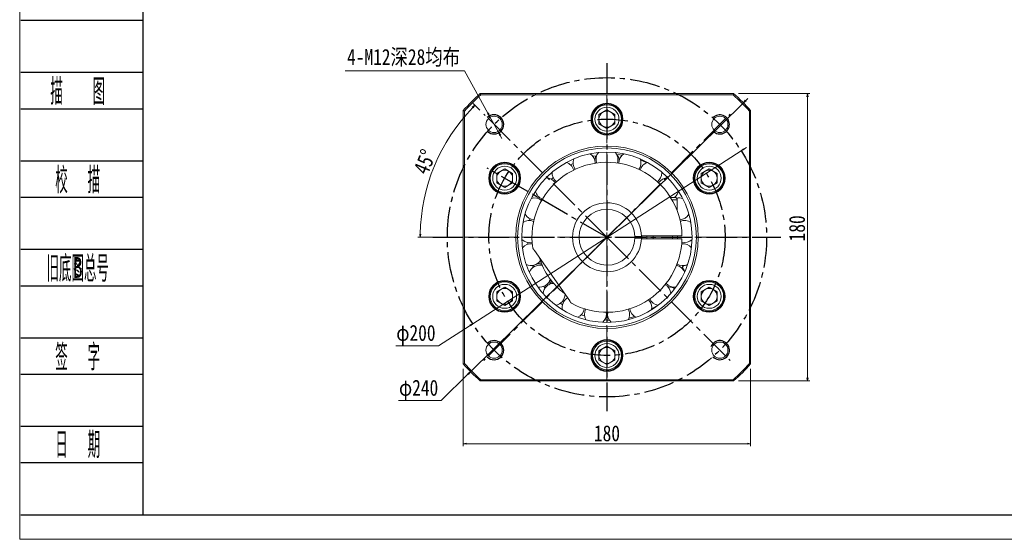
# Model space of a CAD drawing. Header units: millimetres. Extents: x -6 to 1295, y 0 to 916.
# Tile 1 of 5: x 0 to 617, y 0 to 325. Entities that reach past the tile are written whole.
import ezdxf
from ezdxf.enums import TextEntityAlignment as Align

# ---------------------------------------------------------------- set-up
doc = ezdxf.new("R2010")
doc.units = ezdxf.units.MM
doc.linetypes.add('CENTER2', pattern=[28.575, 19.05, -3.175, 3.175, -3.175])
doc.linetypes.add('点画线', pattern=[18, 12, -2, 2, -2])
for name, color, linetype in [('2细线层', 4, 'Continuous'), ('3中心线层', 1, 'CENTER2'), ('6文字层', 3, 'Continuous')]:
    doc.layers.add(name, color=color, linetype=linetype)
for name, color, linetype, lineweight in [('中心线层', 1, '点画线', 18), ('图框_外框线', 7, 'Continuous', 18), ('尺寸线层', 3, 'Continuous', 18)]:
    doc.layers.add(name, color=color, linetype=linetype, lineweight=lineweight)
doc.styles.add('PC_TEXTSTYLE', font='ISOCP.SHX', dxfattribs={"width": 0.707, "bigfont": 'GBCBIG.SHX'})
doc.styles.get("Standard").update_dxf_attribs({"font": 'SimSun.ttf'})
doc.styles.add('宋体', font='SimSun.ttf', dxfattribs={"width": 0.8})
doc.dimstyles.new('A水平标注$0', dxfattribs={"dimtxt": 3.5, "dimasz": 2, "dimexe": 1.5, "dimexo": 3, "dimgap": 1.1, "dimtad": 1, "dimtoh": 1, "dimdec": 4, "dimdsep": 46, "dimtxsty": '宋体', "dimblk": 'OPEN', "dimcen": 3, "dimclrd": 3, "dimclre": 3, "dimclrt": 6, "dimadec": 0, "dimazin": 0, "dimtm": 1e-09, "dimtfac": 1, "dimtdec": 4, "dimtix": 1, "dimtmove": 0, "dimatfit": 3, "dimldrblk": 'OPEN', "dimfxl": 0, "dimlwd": 13, "dimlwe": 13, "dimarcsym": 0})
doc.dimstyles.new('D直径标注φ25', dxfattribs={"dimtxt": 3.5, "dimasz": 2, "dimexe": 1, "dimexo": 3, "dimtad": 1, "dimtoh": 1, "dimdec": 1, "dimdsep": 46, "dimtxsty": '宋体', "dimblk": 'OPEN', "dimcen": 3, "dimclrd": 3, "dimclre": 3, "dimclrt": 130, "dimadec": 0, "dimazin": 0, "dimtm": 1e-09, "dimtfac": 1, "dimtdec": 1, "dimtmove": 0, "dimatfit": 0, "dimldrblk": 'OPEN', "dimfxl": 0, "dimlwd": 13, "dimlwe": 13, "dimarcsym": 0})
doc.dimstyles.new('螺孔(M8-7H)', dxfattribs={"dimtxt": 3.5, "dimasz": 2, "dimexe": 1.25, "dimexo": 3, "dimtad": 1, "dimtoh": 1, "dimdec": 4, "dimdsep": 46, "dimtxsty": '宋体', "dimblk": 'OPEN', "dimcen": 3, "dimclrd": 3, "dimclre": 3, "dimclrt": 2, "dimadec": 0, "dimazin": 0, "dimtm": 1e-09, "dimtfac": 1, "dimtdec": 4, "dimtmove": 0, "dimatfit": 3, "dimldrblk": 'OPEN', "dimfxl": 0, "dimlwd": 9, "dimlwe": 9, "dimarcsym": 0})

# ---------------------------------------------------------------- blocks, each defined once
blk = doc.blocks.new('_Open')
at = {"color": 0, "linetype": 'ByBlock', "lineweight": -2}
for p, q in [((-1, 0.17), (0, 0)), ((-1, -0.17), (0, 0)), ((0, 0), (-1, 0))]:
    blk.add_line(p, q, dxfattribs=at)
blk = doc.blocks.new('*D5')
at = {"layer": 'Defpoints', "color": 0, "transparency": 16777216}
for p in [(277.92, 109.81), (457.92, 109.81), (457.92, 59.84)]:
    blk.add_point(p, dxfattribs=at)
at = {"layer": '尺寸线层', "color": 3, "lineweight": 13, "transparency": 16777216}
for p, q in [((277.92, 106.81), (277.92, 58.34)), ((457.92, 106.81), (457.92, 58.34)), ((279.92, 59.84), (455.92, 59.84))]:
    blk.add_line(p, q, dxfattribs=at)
at = {"layer": '尺寸线层', "color": 3, "lineweight": 13, "transparency": 16777216, "xscale": 2, "yscale": 2, "zscale": 2, "rotation": 180}
blk.add_blockref('_Open', (277.92, 59.84), dxfattribs=at)
at = {"layer": '尺寸线层', "color": 3, "lineweight": 13, "transparency": 16777216, "xscale": 2, "yscale": 2, "zscale": 2}
blk.add_blockref('_Open', (457.92, 59.84), dxfattribs=at)
at = {"layer": '尺寸线层', "color": 6, "transparency": 16777216, "insert": (367.92, 66.34), "char_height": 10, "attachment_point": 5, "style": '宋体'}
blk.add_mtext('180', dxfattribs=at)
blk = doc.blocks.new('*D6')
at = {"layer": 'Defpoints', "color": 0, "transparency": 16777216}
for p in [(447.29, 279.19), (493.52, 279.19), (447.29, 99.19)]:
    blk.add_point(p, dxfattribs=at)
at = {"layer": '尺寸线层', "color": 3, "lineweight": 13, "transparency": 16777216}
for p, q in [((450.29, 279.19), (495.02, 279.19)), ((493.52, 101.19), (493.52, 277.19)), ((450.29, 99.19), (495.02, 99.19))]:
    blk.add_line(p, q, dxfattribs=at)
at = {"layer": '尺寸线层', "color": 3, "lineweight": 13, "transparency": 16777216, "xscale": 2, "yscale": 2, "zscale": 2}
for p, rotation in [((493.52, 279.19), 90), ((493.52, 99.19), 270)]:
    blk.add_blockref('_Open', p, dxfattribs=dict(at, rotation=rotation))
at = {"layer": '尺寸线层', "color": 6, "transparency": 16777216, "insert": (487.02, 194.79), "char_height": 10, "attachment_point": 5, "rotation": 90, "style": '宋体'}
blk.add_mtext('180', dxfattribs=at)
blk = doc.blocks.new('*D7')
at = {"layer": 'Defpoints', "color": 0, "transparency": 16777216}
for p in [(294.31, 265.15), (300.1, 254.64)]:
    blk.add_point(p, dxfattribs=at)
at = {"layer": '尺寸线层', "color": 3, "lineweight": 9, "transparency": 16777216}
for p, q in [((203.81, 293.5), (278.69, 293.5)), ((278.69, 293.5), (293.35, 266.9)), ((300.1, 254.64), (294.31, 265.15)), ((301.07, 252.89), (302.03, 251.14))]:
    blk.add_line(p, q, dxfattribs=at)
at = {"layer": '尺寸线层', "color": 3, "lineweight": 9, "transparency": 16777216, "xscale": 2, "yscale": 2, "zscale": 2}
for p, rotation in [((294.31, 265.15), 298.8496083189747), ((300.1, 254.64), 118.8496083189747)]:
    blk.add_blockref('_Open', p, dxfattribs=dict(at, rotation=rotation))
at = {"layer": '尺寸线层', "color": 2, "transparency": 16777216, "insert": (240.5, 301.59), "char_height": 10, "attachment_point": 5, "style": '宋体'}
blk.add_mtext('4-M12深28均布', dxfattribs=at)
blk = doc.blocks.new('*D8')
at = {"layer": 'Defpoints', "color": 0, "transparency": 16777216}
for p in [(290.49, 266.61), (266.61, 247.68), (261.92, 189.19), (367.92, 189.19), (473.92, 189.19)]:
    blk.add_point(p, dxfattribs=at)
at = {"layer": '尺寸线层', "color": 3, "lineweight": 13, "transparency": 16777216}
for p, q in [((288.37, 268.73), (284.14, 272.96)), ((258.92, 189.19), (249.44, 189.19))]:
    blk.add_line(p, q, dxfattribs=at)
blk.add_arc((367.92, 189.19), 116.98, 135.97961, 179.02039, dxfattribs=at)
at = {"layer": '尺寸线层', "color": 3, "lineweight": 13, "transparency": 16777216, "xscale": 2, "yscale": 2, "zscale": 2}
for p, rotation in [((285.2, 271.9), 45.48980351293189), ((250.94, 189.19), 269.510196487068)]:
    blk.add_blockref('_Open', p, dxfattribs=dict(at, rotation=rotation))
at = {"layer": '尺寸线层', "color": 6, "transparency": 16777216, "insert": (253.84, 236.44), "char_height": 10, "attachment_point": 5, "rotation": 67.5, "style": '宋体', "bg_fill": 3, "box_fill_scale": 1.1, "bg_fill_color": 256, "bg_fill_true_color": 13158600, "bg_fill_transparency": 0}
blk.add_mtext('45°', dxfattribs=at)
blk = doc.blocks.new('*D9')
at = {"layer": 'Defpoints', "color": 0, "transparency": 16777216}
for p in [(453.4, 273.4), (282.43, 104.97)]:
    blk.add_point(p, dxfattribs=at)
at = {"layer": '尺寸线层', "color": 3, "lineweight": 13, "transparency": 16777216}
for p, q in [((453.4, 273.4), (282.43, 104.97)), ((454.83, 274.81), (456.25, 276.21)), ((281.01, 103.57), (264.04, 86.85)), ((264.04, 86.85), (237.29, 86.85))]:
    blk.add_line(p, q, dxfattribs=at)
at = {"layer": '尺寸线层', "color": 3, "lineweight": 13, "transparency": 16777216, "xscale": 2, "yscale": 2, "zscale": 2}
for p, rotation in [((453.4, 273.4), 224.5723010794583), ((282.43, 104.97), 44.57230107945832)]:
    blk.add_blockref('_Open', p, dxfattribs=dict(at, rotation=rotation))
at = {"layer": '尺寸线层', "color": 130, "transparency": 16777216, "insert": (249.92, 93.57), "char_height": 10, "attachment_point": 5, "style": '宋体'}
blk.add_mtext('φ240', dxfattribs=at)
blk = doc.blocks.new('*D10')
at = {"layer": 'Defpoints', "color": 0, "transparency": 16777216}
for p in [(452.01, 243.31), (283.83, 135.06)]:
    blk.add_point(p, dxfattribs=at)
at = {"layer": '尺寸线层', "color": 3, "lineweight": 13, "transparency": 16777216}
for p, q in [((452.01, 243.31), (283.83, 135.06)), ((453.69, 244.39), (455.37, 245.47)), ((282.15, 133.98), (262.34, 121.23)), ((262.34, 121.23), (235.59, 121.23))]:
    blk.add_line(p, q, dxfattribs=at)
at = {"layer": '尺寸线层', "color": 3, "lineweight": 13, "transparency": 16777216, "xscale": 2, "yscale": 2, "zscale": 2}
for p, rotation in [((452.01, 243.31), 212.7669051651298), ((283.83, 135.06), 32.76690516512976)]:
    blk.add_blockref('_Open', p, dxfattribs=dict(at, rotation=rotation))
at = {"layer": '尺寸线层', "color": 130, "transparency": 16777216, "insert": (248.22, 127.96), "char_height": 10, "attachment_point": 5, "style": '宋体', "bg_fill": 3, "box_fill_scale": 1.1, "bg_fill_color": 256, "bg_fill_true_color": 13158600, "bg_fill_transparency": 0}
blk.add_mtext('φ200', dxfattribs=at)

msp = doc.modelspace()

# ---------------------------------------------------------------- linework, layer by layer
at = {"color": 7, "linetype": 'Continuous', "lineweight": 15}
for p, q in [((288.54508, 279.18614), (447.29016, 279.18614)), ((446.98721, 278.38614), (288.84803, 278.38614)), ((318.3935, 184.917), (318.31392, 186.02589)), ((344.55275, 149.32986), (322.47371, 180.862)), ((321.73817, 170.3968), (321.31475, 171.52574)), ((324.53185, 171.99739), (324.68683, 171.61124)), ((331.08192, 160.53463), (331.33884, 160.20734)), ((436.08788, 160.81866), (435.85265, 160.3215)), ((436.08788, 160.81866), (435.85265, 160.3215)), ((298.83174, 155.07289), (303.83174, 157.95964)), ((298.83174, 149.29939), (298.83174, 155.07289)), ((303.83174, 157.95964), (308.83174, 155.07289)), ((308.83174, 155.07289), (308.83174, 149.29939)), ((329.11233, 157.37141), (328.25754, 158.50481)), ((427.0035, 155.07289), (432.0035, 157.95964)), ((427.0035, 149.29939), (427.0035, 155.07289)), ((432.0035, 157.95964), (437.0035, 155.07289)), ((437.0035, 155.07289), (437.0035, 149.29939)), ((437.63335, 159.90024), (437.39361, 159.39354)), ((437.63335, 159.90024), (437.39361, 159.39354)), ((303.83174, 146.41264), (298.83174, 149.29939)), ((308.83174, 149.29939), (303.83174, 146.41264)), ((432.0035, 146.41264), (427.0035, 149.29939)), ((437.0035, 149.29939), (432.0035, 146.41264)), ((307.69742, 143.4535), (307.37847, 143.91446)), ((307.69742, 143.4535), (307.37847, 143.91446)), ((309.26552, 144.3327), (308.95258, 144.785)), ((309.26552, 144.3327), (308.95258, 144.785)), ((340.07919, 146.86236), (338.74055, 147.845)), ((353.86269, 139.89732), (351.83039, 140.61467)), ((362.91762, 118.07289), (367.91762, 120.95964)), ((362.91762, 112.29939), (362.91762, 118.07289)), ((367.91762, 120.95964), (372.91762, 118.07289)), ((372.91762, 118.07289), (372.91762, 112.29939)), ((367.91762, 109.41264), (362.91762, 112.29939)), ((372.91762, 112.29939), (367.91762, 109.41264)), ((377.41314, 114.1676), (376.85447, 114.12187)), ((377.41314, 114.1676), (376.85447, 114.12187)), ((377.43578, 115.96522), (376.88762, 115.92035)), ((377.43578, 115.96522), (376.88762, 115.92035)), ((447.29016, 99.18614), (288.54508, 99.18614)), ((288.84803, 99.98614), (446.98721, 99.98614))]:
    msp.add_line(p, q, dxfattribs=at)
for points in [[(322.59063, 171.825), (321.52534, 171.05213), (321.49772, 171.02808)], [(411.99006, 172.43079), (411.6478, 171.5568), (411.63342, 171.52117)], [(416.22416, 168.00555), (416.76494, 167.82146), (416.78327, 167.81813)], [(418.22086, 171.46531), (417.85493, 171.65235), (417.45008, 171.76202)], [(328.66043, 157.96257), (329.69101, 158.3461), (330.21893, 158.61239)], [(367.52681, 140.98064), (367.42619, 142.15256), (367.41982, 142.18878)], [(395.76414, 143.69971), (395.88382, 144.3529), (395.94445, 145.26391)], [(399.8936, 146.67731), (396.84689, 144.69844), (395.84743, 144.11302)], [(369.38215, 137.29135), (368.4741, 137.31217), (366.52715, 137.41048)], [(385.25648, 139.54317), (383.1929, 138.96018), (381.6249, 138.57791)]]:
    msp.add_lwpolyline(points, dxfattribs=at)
for centre, radius in [((303.83174, 152.18614), 10), ((303.83174, 152.18614), 9), ((432.0035, 152.18614), 10), ((432.0035, 152.18614), 9), ((303.83174, 152.18614), 7.5), ((432.0035, 152.18614), 7.5), ((297.20694, 118.47546), 5.1), ((367.91762, 115.18614), 10), ((367.91762, 115.18614), 9), ((438.62829, 118.47546), 5.1), ((367.91762, 115.18614), 7.5)]:
    msp.add_circle(centre, radius, dxfattribs=at)
for centre, radius, start, end in [((320.38988, 178.33824), 6.875, 84.16461188, 141.72253571), ((415.44535, 178.33824), 6.875, 38.27746429, 95.83538812), ((320.38988, 178.33824), 6.875, 244.09050323, 327.75462611), ((326.5216, 165.28614), 7.6295, 87.45722614, 109.31406637), ((367.91762, 189.18614), 44.16667, 196.97903787, 233.02096213), ((325.69888, 164.81114), 6.875, 75.10251674, 158.86539285), ((326.5216, 165.28614), 6.6295, 83.37518799, 108.95636862), ((410.13635, 164.81114), 6.875, 21.13460715, 78.83827275), ((415.44535, 178.33824), 6.875, 238.34234001, 296.00824999), ((417.13244, 169.78741), 2, 121.4608232, 187.85772919), ((409.31363, 165.28614), 7.6295, 20.00185014, 39.85598456), ((303.83174, 152.18614), 9.55, 304.67933747, 293.87754008), ((303.83174, 152.18614), 9.55, 304.67933747, 293.87754008), ((325.69888, 164.81114), 6.875, 261.13460715, 344.89748326), ((326.5216, 165.28614), 6.6295, 311.04363139, 336.62481201), ((326.5216, 165.28614), 7.6295, 310.68593363, 332.54277386), ((432.0035, 152.18614), 9.55, 64.67933747, 53.87754008), ((432.0035, 152.18614), 9.55, 64.67933747, 53.87754008), ((432.0035, 152.18614), 9.55, 53.87754008, 64.67933747), ((432.0035, 152.18614), 9.55, 53.87754008, 64.67933747), ((303.83174, 152.18614), 5, 120, 180), ((303.83174, 152.18614), 5, 60, 120), ((303.83174, 152.18614), 5, 0, 60), ((334.75919, 153.44986), 6.875, 92.24537389, 175.90949677), ((401.07604, 153.44986), 6.875, 3.99175001, 61.65765999), ((410.13635, 164.81114), 6.875, 221.16172725, 278.86539285), ((409.31363, 165.28614), 7.6295, 241.01307852, 274.33928623), ((403.9072, 158.1205), 6, 335.30629519, 358.27659948), ((432.0035, 152.18614), 5, 120, 180), ((432.0035, 152.18614), 5, 60, 120), ((432.0035, 152.18614), 5, 0, 60), ((303.83174, 152.18614), 5, 180, 240), ((303.83174, 152.18614), 5, 300, 0), ((334.75919, 153.44986), 6.875, 278.27746429, 360), ((346.76578, 145.26391), 6.875, 120.66786162, 193.15110714), ((389.06945, 145.26391), 6.875, 0, 44.40681669), ((401.07604, 153.44986), 6.875, 204.16461188, 261.72253571), ((432.0035, 152.18614), 5, 180, 240), ((432.0035, 152.18614), 5, 300, 360), ((303.83174, 152.18614), 5, 240, 300), ((303.83174, 152.18614), 9.55, 293.87754008, 304.67933747), ((303.83174, 152.18614), 9.55, 293.87754008, 304.67933747), ((346.76578, 145.26391), 6.875, 295.42032144, 352.97824527), ((360.65181, 140.98064), 6.875, 152.73604045, 210.29396428), ((375.18343, 140.98064), 6.875, 169.87889759, 227.43682142), ((375.18343, 140.98064), 6.875, 0, 27.26395955), ((389.06945, 145.26391), 6.875, 187.02175473, 244.57967856), ((432.0035, 152.18614), 5, 240, 300), ((360.65181, 140.98064), 6.875, 312.56317858, 0), ((375.18343, 140.98064), 6.875, 329.70603572, 0), ((367.91762, 115.18614), 9.55, 4.67933747, 353.87754008), ((367.91762, 115.18614), 9.55, 4.67933747, 353.87754008), ((367.91762, 115.18614), 5, 120, 180), ((367.91762, 115.18614), 5, 60, 120), ((367.91762, 115.18614), 5, 0, 60), ((367.91762, 115.18614), 5, 180, 240), ((367.91762, 115.18614), 5, 300, 360), ((367.91762, 115.18614), 9.55, 353.87754008, 4.67933747), ((367.91762, 115.18614), 9.55, 353.87754008, 4.67933747), ((367.91762, 189.18614), 120, 221.40962211, 228.59037789), ((367.91762, 189.18614), 119.2, 221.55475457, 228.44524543), ((367.91762, 115.18614), 5, 240, 300), ((367.91762, 189.18614), 119.2, 311.55475457, 318.44524543), ((367.91762, 189.18614), 120, 311.40962211, 318.59037789)]:
    msp.add_arc(centre, radius, start, end, dxfattribs=at)
at = {"color": 4}
for centre, start, end in [((297.20694, 118.47546), 225, 133.28086868), ((438.62829, 118.47546), 223.28086868, 160.15840041)]:
    msp.add_arc(centre, 6, start, end, dxfattribs=at)
at = {"color": 7, "linetype": 'Continuous', "lineweight": 15}
for points in [[(288.54508, 279.18614), (288.84803, 278.38614)], [(447.29016, 279.18614), (446.98721, 278.38614)], [(322.47371, 180.862), (321.41362, 182.37596)], [(345.61284, 147.8159), (344.55275, 149.32986)], [(277.91762, 109.8136), (278.71762, 110.11655)], [(457.11762, 110.11655), (457.91762, 109.8136)], [(288.84803, 99.98614), (288.54508, 99.18614)], [(446.98721, 99.98614), (447.29016, 99.18614)]]:
    msp.add_open_spline(points, degree=1, dxfattribs=at)
at = {"layer": '2细线层'}
for p, q in [((0.76465, 325.14803), (77.0937, 325.14803)), ((0.76465, 292.54495), (77.0937, 292.54495)), ((0.76465, 269.72279), (77.0937, 269.72279)), ((0.76465, 237.11971), (77.0937, 237.11971)), ((0.76465, 214.29755), (77.0937, 214.29755)), ((0.76465, 181.69447), (77.0937, 181.69447)), ((0.76465, 158.87231), (77.0937, 158.87231)), ((0.76465, 126.26922), (77.0937, 126.26922)), ((0.76465, 103.44707), (77.0937, 103.44707)), ((0.76465, 70.84398), (77.0937, 70.84398)), ((0.76465, 48.02182), (77.0937, 48.02182)), ((0.76465, 15.41874), (77.0937, 15.41874))]:
    msp.add_line(p, q, dxfattribs=at)

# ---------------------------------------------------------------- texts
at = {"layer": '6文字层', "color": 3, "style": 'PC_TEXTSTYLE'}
for s, width, p in [('描   图', 0.6667, (36.33985, 281.13387)), ('校  描', 0.667, (36.33985, 225.70863)), ('旧底图总号', 0.667, (36.33985, 170.28339)), ('签  字', 0.667, (36.33985, 114.85814)), ('日  期', 0.667, (36.36017, 59.7583))]:
    msp.add_text(s, height=16.301542, dxfattribs=dict(at, width=width)).set_placement(p, align=Align.MIDDLE)
at = {"layer": '6文字层', "width": 0.707}
msp.add_text('B', height=13.04123, dxfattribs=at).set_placement((36.33985, 170.28339), align=Align.MIDDLE)

# ---------------------------------------------------------------- dimensions: what is measured, and where the dimension line sits
at = {"layer": '尺寸线层'}
dim = msp.add_diameter_dim_2p(p1=(300.10201, 254.64148), p2=(294.31186, 265.15215), text='4-M12深28均布', dimstyle='螺孔(M8-7H)', override={"dimtxt": 10, "dimgap": 1.5, "dimpost": 'M<>-7H', "dimtfill": 0}, dxfattribs=at)
dim.commit()
dim.dimension.update_dxf_attribs({"geometry": '*D7', "text_midpoint": (240.50218, 293.5011), "dimtype": 163})
dim = msp.add_linear_dim(base=(493.52329, 279.18614), p1=(447.29016, 99.18614), p2=(447.29016, 279.18614), angle=90, dimstyle='A水平标注$0', override={"dimtxt": 10, "dimgap": 1.5, "dimtfill": 0}, dxfattribs=at)
dim.commit()
dim.dimension.update_dxf_attribs({"geometry": '*D6', "text_midpoint": (493.52329, 194.78585), "dimtype": 160})
dim = msp.add_linear_dim(base=(457.91762, 59.83683), p1=(277.91762, 109.8136), p2=(457.91762, 109.8136), dimstyle='A水平标注$0', override={"dimtxt": 10, "dimgap": 1.5, "dimtfill": 0}, dxfattribs=at)
dim.commit()
dim.dimension.update_dxf_attribs({"geometry": '*D5', "text_midpoint": (367.91762, 66.33683)})

# ---------------------------------------------------------------- next in the draw order: dimensions: what is measured, and where the dimension line sits
dim = msp.add_angular_dim_2l(base=(266.61127, 247.67539), line1=((261.91762, 189.18614), (473.91762, 189.18614)), line2=((367.91762, 189.18614), (290.49432, 266.60943)), dimstyle='A水平标注$0', override={"dimtxt": 10, "dimgap": 1.5, "dimblk": 'Open', "dimtfill": 1, "dimtfillclr": 256}, dxfattribs=at)
dim.commit()
dim.dimension.update_dxf_attribs({"geometry": '*D8', "text_midpoint": (253.83836, 236.43931)})

# ---------------------------------------------------------------- next in the draw order: linework, layer by layer
at = {"color": 7, "linetype": 'Continuous', "lineweight": 15}
for p, q in [((277.91762, 109.8136), (277.91762, 268.55868)), ((278.71762, 268.25573), (278.71762, 110.11655)), ((362.91762, 266.07289), (367.91762, 268.95964)), ((362.91762, 260.29939), (362.91762, 266.07289)), ((367.91762, 268.95964), (372.91762, 266.07289)), ((372.91762, 266.07289), (372.91762, 260.29939)), ((457.11762, 110.11655), (457.11762, 268.25573)), ((457.91762, 268.55868), (457.91762, 109.8136)), ((358.39945, 262.40706), (358.94761, 262.45193)), ((358.42209, 264.20468), (358.98076, 264.25041)), ((367.91762, 257.41264), (362.91762, 260.29939)), ((372.91762, 260.29939), (367.91762, 257.41264)), ((345.01465, 234.61137), (346.67893, 235.49206)), ((360.42042, 235.57144), (360.4233, 235.77031)), ((428.13782, 234.91878), (428.45676, 234.45782)), ((428.13782, 234.91878), (428.45676, 234.45782)), ((298.83174, 229.07289), (303.83174, 231.95964)), ((298.83174, 223.29939), (298.83174, 229.07289)), ((303.83174, 231.95964), (308.83174, 229.07289)), ((308.83174, 229.07289), (308.83174, 223.29939)), ((402.25447, 229.46528), (402.23252, 230.01422)), ((426.56971, 234.03958), (426.88265, 233.58728)), ((426.56971, 234.03958), (426.88265, 233.58728)), ((427.0035, 229.07289), (432.0035, 231.95964)), ((427.0035, 223.29939), (427.0035, 229.07289)), ((432.0035, 231.95964), (437.0035, 229.07289)), ((437.0035, 229.07289), (437.0035, 223.29939)), ((303.83174, 220.41264), (298.83174, 223.29939)), ((308.83174, 223.29939), (303.83174, 220.41264)), ((333.13249, 225.59644), (334.18858, 226.63897)), ((432.0035, 220.41264), (427.0035, 223.29939)), ((437.0035, 223.29939), (432.0035, 220.41264)), ((298.20189, 218.47204), (298.44162, 218.97874)), ((298.20189, 218.47204), (298.44162, 218.97874)), ((299.74735, 217.55362), (299.98258, 218.05078)), ((299.74735, 217.55362), (299.98258, 218.05078)), ((324.33554, 213.63223), (324.93633, 214.72555)), ((407.71711, 214.18614), (410.41762, 214.18614)), ((411.91762, 212.68614), (408.62081, 212.68614)), ((411.91762, 212.68614), (411.91762, 205.70885)), ((319.29459, 199.70423), (319.53631, 200.81118)), ((418.74805, 202.80611), (419.43366, 202.98982)), ((385.81063, 189.68614), (389.51183, 189.68614)), ((389.51183, 188.68614), (385.81063, 188.68614)), ((388.89379, 189.66921), (388.89379, 188.68614)), ((389.89488, 190.18614), (414.10679, 190.18614)), ((389.89488, 188.18614), (414.10679, 188.18614)), ((392.91762, 188.18614), (392.91762, 190.18614)), ((396.91762, 190.18614), (396.91762, 188.18614)), ((408.91762, 190.18614), (408.91762, 188.18614)), ((412.08428, 189.18614), (412.07296, 190.18614)), ((412.07296, 188.18614), (412.08428, 189.18614))]:
    msp.add_line(p, q, dxfattribs=at)
for points in [[(374.10519, 240.93273), (375.89259, 240.76385), (377.37126, 240.57675)], [(359.05046, 239.89243), (361.08925, 240.29483), (361.48528, 240.36321)], [(374.42435, 235.71622), (374.66908, 236.63868), (374.79262, 237.93614)], [(388.92532, 237.55845), (390.22564, 237.03253), (392.83282, 235.85122)], [(402.23714, 229.95312), (402.92116, 229.40476), (403.29817, 229.09429)], [(388.91166, 188.68614), (388.91762, 189.18614), (388.91166, 189.68614)]]:
    msp.add_lwpolyline(points, dxfattribs=at)
for centre, radius in [((367.91762, 263.18614), 10), ((367.91762, 263.18614), 9), ((367.91762, 263.18614), 7.5), ((297.20694, 259.89682), 5.1), ((438.62829, 259.89682), 5.1), ((367.91762, 189.18614), 57.15), ((367.91762, 189.18614), 56), ((367.91762, 189.18614), 53.33333), ((303.83174, 226.18614), 10), ((303.83174, 226.18614), 9), ((432.0035, 226.18614), 10), ((432.0035, 226.18614), 9), ((303.83174, 226.18614), 7.5), ((432.0035, 226.18614), 7.5)]:
    msp.add_circle(centre, radius, dxfattribs=at)
for centre, radius, start, end in [((367.91762, 189.18614), 120, 131.40962211, 138.59037789), ((367.91762, 189.18614), 119.2, 131.55475457, 138.44524543), ((367.91762, 189.18614), 119.2, 41.55475457, 48.44524543), ((367.91762, 189.18614), 120, 41.40962211, 48.59037789), ((367.91762, 263.18614), 9.55, 184.67933747, 173.87754008), ((367.91762, 263.18614), 5, 120, 180), ((367.91762, 263.18614), 5, 60, 120), ((367.91762, 263.18614), 5, 0, 60), ((367.91762, 263.18614), 9.55, 173.87754008, 184.67933747), ((367.91762, 263.18614), 5, 180, 240), ((367.91762, 263.18614), 5, 300, 360), ((367.91762, 263.18614), 5, 240, 300), ((353.5483, 235.77031), 6.875, 0, 56.00824999), ((367.91762, 237.93614), 6.875, 141.13460715, 198.83827274), ((367.91762, 237.93614), 6.875, 0, 38.86539285), ((367.91762, 236.98614), 7.6295, 1.01307852, 30.89634507), ((382.28693, 235.77031), 6.875, 123.99175001, 181.65765999), ((303.83174, 226.18614), 9.55, 244.67933747, 233.87754008), ((303.83174, 226.18614), 9.55, 244.67933747, 233.87754008), ((367.91762, 189.18614), 47, 1.21915113, 188.3313394), ((340.45576, 229.46528), 6.875, 15.59318331, 73.15110714), ((353.5483, 235.77031), 6.875, 158.27746429, 215.83538812), ((367.91762, 236.98614), 7.6295, 154.3740241, 178.98692148), ((382.28693, 235.77031), 6.875, 324.16461188, 360), ((382.28693, 235.77031), 6.875, 0, 21.72253571), ((395.37947, 229.46528), 6.875, 106.84889286, 164.40681669), ((432.0035, 226.18614), 9.55, 124.67933747, 113.87754008), ((432.0035, 226.18614), 9.55, 124.67933747, 113.87754008), ((432.0035, 226.18614), 9.55, 113.87754008, 124.67933747), ((432.0035, 226.18614), 9.55, 113.87754008, 124.67933747), ((303.83174, 226.18614), 5, 120, 180), ((303.83174, 226.18614), 5, 60, 120), ((303.83174, 226.18614), 5, 0, 60), ((340.45576, 229.46528), 6.875, 175.42032144, 232.97824527), ((395.37947, 229.46528), 6.875, 307.02175473, 360), ((432.0035, 226.18614), 5, 120, 180), ((432.0035, 226.18614), 5, 60, 120), ((432.0035, 226.18614), 5, 0, 60), ((303.83174, 226.18614), 5, 180, 240), ((303.83174, 226.18614), 5, 300, 360), ((329.80333, 219.58127), 6.875, 32.73604045, 90.29396428), ((406.0319, 219.58127), 6.875, 89.70603572, 147.26395955), ((432.0035, 226.18614), 5, 180, 240), ((432.0035, 226.18614), 5, 300, 360), ((303.83174, 226.18614), 9.55, 233.87754008, 244.67933747), ((303.83174, 226.18614), 9.55, 233.87754008, 244.67933747), ((303.83174, 226.18614), 5, 240, 300), ((329.80333, 219.58127), 6.875, 192.56317858, 250.12110241), ((406.0319, 219.58127), 6.875, 308.30281976, 347.43682142), ((432.0035, 226.18614), 5, 240, 300), ((322.53752, 206.99652), 6.875, 49.87889759, 107.43682142), ((367.91762, 189.18614), 21.6, 1.32640967, 358.67359033), ((410.41762, 212.68614), 1.5, 0, 90), ((413.29771, 206.99652), 6.875, 72.56317858, 104.58145062), ((322.53752, 206.99652), 6.875, 209.70603572, 267.26395955), ((367.91762, 189.18614), 17.5, 1.63724508, 358.36275492), ((413.29771, 206.99652), 6.875, 272.73604045, 330.29396428), ((319.30393, 192.82923), 6.875, 67.02175473, 124.57967856), ((416.5313, 192.82923), 6.875, 55.42032144, 112.97824527), ((319.30393, 192.82923), 6.875, 226.84889286, 284.40681669), ((367.91762, 189.18614), 47, 241.6686606, 358.78084887), ((367.91762, 189.18614), 29, 358.02389171, 1.97610829), ((416.5313, 192.82923), 6.875, 255.59318331, 313.15110714)]:
    msp.add_arc(centre, radius, start, end, dxfattribs=at)
at = {"color": 4}
for centre, start, end in [((297.20694, 259.89682), 226.71913132, 135), ((438.62829, 259.89682), 225, 136.71913132)]:
    msp.add_arc(centre, 6, start, end, dxfattribs=at)
at = {"color": 7, "linetype": 'Continuous', "lineweight": 15}
for points in [[(277.91762, 268.55868), (278.71762, 268.25573)], [(457.11762, 268.25573), (457.91762, 268.55868)], [(385.81063, 189.68614), (385.41047, 189.68614)], [(385.41047, 188.68614), (385.81063, 188.68614)], [(389.91193, 189.68614), (389.51183, 189.68614)], [(389.51183, 188.68614), (389.91193, 188.68614)], [(414.90698, 190.18614), (414.10679, 190.18614)], [(414.90698, 188.18614), (414.10679, 188.18614)]]:
    msp.add_open_spline(points, degree=1, dxfattribs=at)
at = {"layer": '3中心线层'}
for p, q in [((367.91762, 298.18614), (367.91762, 80.18614)), ((367.91762, 189.18614), (290.78191, 266.32185)), ((367.91762, 189.18614), (445.05332, 266.32185)), ((367.91762, 189.18614), (292.7987, 232.55606)), ((258.91762, 189.18614), (476.91762, 189.18614)), ((367.91762, 189.18614), (290.78191, 112.05043)), ((367.91762, 189.18614), (445.05332, 112.05043))]:
    msp.add_line(p, q, dxfattribs=at)
for radius in [100, 74]:
    msp.add_circle((367.91762, 189.18614), radius, dxfattribs=at)

# ---------------------------------------------------------------- next in the draw order: dimensions: what is measured, and where the dimension line sits
at = {"layer": '尺寸线层'}
dim = msp.add_diameter_dim_2p(p1=(453.40146, 273.40319), p2=(282.43377, 104.96909), dimstyle='D直径标注φ25', override={"dimtxt": 10, "dimgap": 1.5, "dimpost": 'φ<>', "dimtfill": 0}, dxfattribs=at)
dim.commit()
dim.dimension.update_dxf_attribs({"geometry": '*D9', "text_midpoint": (249.9173, 86.85086), "dimtype": 163})

# ---------------------------------------------------------------- next in the draw order: dimensions: what is measured, and where the dimension line sits
dim = msp.add_diameter_dim_2p(p1=(452.00555, 243.3084), p2=(283.82968, 135.06388), dimstyle='D直径标注φ25', override={"dimtxt": 10, "dimgap": 1.5, "dimpost": 'φ<>'}, dxfattribs=at)
dim.commit()
dim.dimension.update_dxf_attribs({"geometry": '*D10', "text_midpoint": (248.21746, 121.23432), "dimtype": 163})

# ---------------------------------------------------------------- next in the draw order: linework, layer by layer
at = {"layer": '中心线层'}
for p, q in [((367.91762, 86.18614), (367.91762, 292.18614)), ((367.91762, 86.18614), (367.91762, 292.18614)), ((264.91762, 189.18614), (470.91762, 189.18614)), ((264.91762, 189.18614), (470.91762, 189.18614))]:
    msp.add_line(p, q, dxfattribs=at)
at = {"layer": '图框_外框线', "color": 3}
msp.add_lwpolyline([(0, 0), (1295.17416, 0), (1295.17416, 915.87316), (0, 915.87316)], close=True, dxfattribs=at)
at = {"layer": '图框_外框线', "color": 3, "lineweight": 25}
msp.add_lwpolyline([(77.0937, 15.41874), (1279.75542, 15.41874), (1279.75542, 900.45442), (77.0937, 900.45442)], close=True, dxfattribs=at)

doc.saveas('drawing.dxf')
